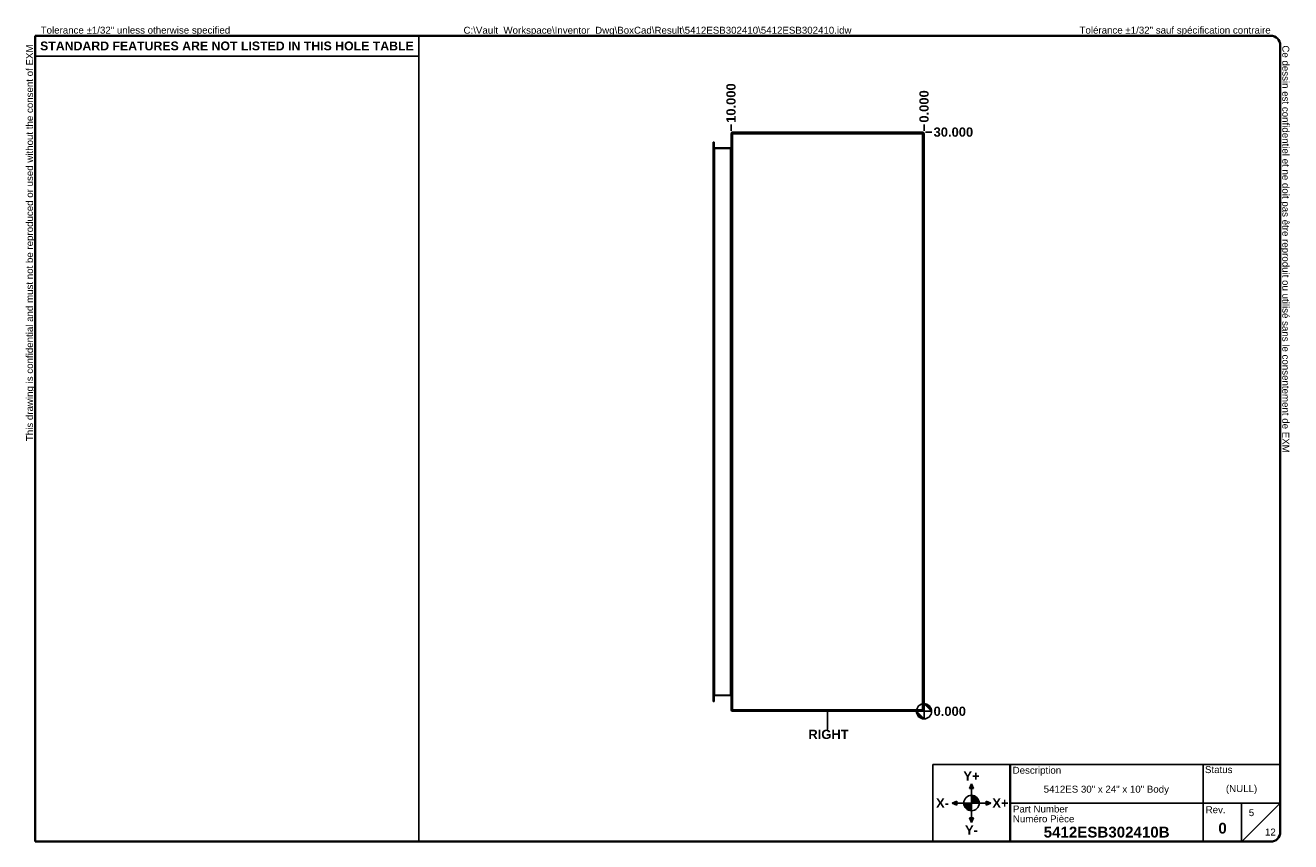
# Model space of a CAD drawing. Header units: inches. Extents: x 1.2 to 66.8, y 1 to 43.3.
import ezdxf

# ---------------------------------------------------------------- set-up
doc = ezdxf.new("R2010")
doc.units = ezdxf.units.IN
doc.header["$LTSCALE"] = 4
doc.header["$MEASUREMENT"] = 0
doc.layers.get('0').update_dxf_attribs({"lineweight": 25})
for name, color, linetype, lineweight in [('Dimensions(ANSI)', 7, 'Continuous', 25), ('Sketch Geometry(ANSI)', 7, 'Continuous', 25), ('Symbols(ANSI)', 7, 'Continuous', 25), ('Visible Edges(ANSI)', 7, 'Continuous', 25), ('Visible Tangent Edges(ANSI)', 7, 'Continuous', 25)]:
    doc.layers.add(name, color=color, linetype=linetype, lineweight=lineweight)
doc.layers.add('Hatch', color=179, linetype='Continuous', lineweight=9, true_color=0x1e1e47)
doc.styles.add('Current-ANSI', font='arial.ttf')
doc.styles.add('Dimension-ANSI', font='arialbd.ttf')
doc.styles.add('Text Style44', font='arialbd.ttf')
doc.dimstyles.new('INCH-ANSI', dxfattribs={"dimscale": 4, "dimtxt": 0.12, "dimasz": 0.098425, "dimexe": 0.04, "dimexo": 0.04, "dimgap": 0.031496, "dimtad": 0, "dimtih": 1, "dimtoh": 1, "dimdec": 3, "dimrnd": 1e-08, "dimzin": 0, "dimdsep": 46, "dimtxsty": 'Dimension-ANSI', "dimcen": 0.09, "dimdle": 0.312, "dimclrd": 179, "dimclre": 179, "dimclrt": 7, "dimadec": 1, "dimazin": 0, "dimtfac": 1, "dimtdec": 3, "dimtofl": 0, "dimtmove": 0, "dimatfit": 3, "dimfxl": 1, "dimtolj": 1, "dimtzin": 4, "dimlwd": 25, "dimlwe": 25, "dimarcsym": 0})
doc.dimstyles.new('INCH-ANSI-VERTICAL', dxfattribs={"dimscale": 4, "dimtxt": 0.12, "dimasz": 0.098425, "dimexe": 0.04, "dimexo": 0.04, "dimgap": 0.031496, "dimtad": 0, "dimtih": 1, "dimtoh": 1, "dimdec": 3, "dimrnd": 1e-08, "dimzin": 0, "dimdsep": 46, "dimtxsty": 'Dimension-ANSI', "dimcen": 0.09, "dimdle": 0.312, "dimclrd": 179, "dimclre": 179, "dimclrt": 7, "dimadec": 1, "dimazin": 0, "dimtfac": 1, "dimtdec": 3, "dimtofl": 0, "dimtmove": 0, "dimatfit": 3, "dimfxl": 1, "dimtolj": 1, "dimtzin": 4, "dimlwd": 25, "dimlwe": 25, "dimarcsym": 0})

# ---------------------------------------------------------------- blocks, each defined once
blk = doc.blocks.new('Origin Indicator Symbol2')
at = {"layer": 'Dimensions(ANSI)'}
h = blk.add_hatch(color=7, dxfattribs=at)
edge = h.paths.add_edge_path(flags=0)
edge.add_line((11.949, 2.041), (12.048, 1.943))
edge.add_arc((11.949, 1.943), 0.0984, 0, 90)
h = blk.add_hatch(color=7, dxfattribs=at)
edge = h.paths.add_edge_path(flags=0)
edge.add_line((11.949, 1.845), (11.851, 1.943))
edge.add_arc((11.949, 1.943), 0.0984, 180, 270)
at = {"layer": 'Dimensions(ANSI)', "color": 7, "linetype": 'Continuous'}
for p, q in [((11.949, 2.041), (12.048, 1.943)), ((11.949, 1.845), (11.851, 1.943))]:
    blk.add_line(p, q, dxfattribs=at)
at = {"layer": 'Dimensions(ANSI)', "color": 7, "linetype": 'Continuous', "flags": 128}
for points in [[(11.949, 1.943), (12.048, 1.943), (11.949, 2.041), (11.949, 1.943)], [(11.949, 1.943), (11.949, 2.041), (11.949, 1.845), (11.949, 1.943)], [(11.949, 1.943), (11.949, 1.845), (11.851, 1.943), (11.949, 1.943)], [(11.949, 1.943), (11.851, 1.943), (11.949, 1.943), (11.949, 1.943)]]:
    blk.add_lwpolyline(points, dxfattribs=at)
at = {"layer": 'Dimensions(ANSI)', "color": 7, "linetype": 'Continuous'}
blk.add_circle((11.949, 1.943), 0.0984, dxfattribs=at)
for start, end in [(0, 90), (180, 270)]:
    blk.add_arc((11.949, 1.943), 0.0984, start, end, dxfattribs=at)
at = {"layer": 'Dimensions(ANSI)', "color": 7}
for points in [[(11.949, 1.943), (12.048, 1.943), (11.949, 2.041), (11.949, 1.943)], [(11.949, 1.943), (11.949, 2.041), (11.949, 1.845), (11.949, 1.943)], [(11.949, 1.943), (11.949, 1.845), (11.851, 1.943), (11.949, 1.943)], [(11.949, 1.943), (11.851, 1.943), (11.949, 1.943)]]:
    blk.add_solid(points, dxfattribs=at)
blk = doc.blocks.new('Borders EXM - B (Inch) - B')
at = {"layer": 'Sketch Geometry(ANSI)', "linetype": 'Continuous', "lineweight": 35}
for p, q in [((16.438, 10.692), (0.437, 10.692)), ((0.437, 10.692), (0.437, 0.255)), ((16.562, 0.38), (16.562, 10.567)), ((0.437, 0.255), (16.438, 0.255))]:
    blk.add_line(p, q, dxfattribs=at)
at = {"layer": 'Sketch Geometry(ANSI)'}
for p, q in [((5.406, 10.692), (5.406, 0.255)), ((0.437, 10.428), (5.406, 10.428))]:
    blk.add_line(p, q, dxfattribs=at)
at = {"layer": 'Sketch Geometry(ANSI)', "linetype": 'Continuous', "lineweight": 35}
for centre, start, end in [((16.438, 10.567), 0, 90), ((16.438, 0.38), 270, 0)]:
    blk.add_arc(centre, 0.125, start, end, dxfattribs=at)
at = {"layer": 'Symbols(ANSI)', "color": 7, "char_height": 0.09, "attachment_point": 7, "style": 'Current-ANSI'}
for s, insert in [('Tolerance ±1/32" unless otherwise specified', (0.509, 10.692)), ('Tolérance ±1/32" sauf spécification contraire', (13.963, 10.692))]:
    blk.add_mtext(s, dxfattribs=dict(at, insert=insert))
for s, insert, rotation in [('This drawing is confidential and must not be reproduced or used without the consent of EXM', (0.437, 5.442), 90), ('Ce dessin est confidentiel et ne doit pas être reproduit ou utilisé sans le consentement de EXM', (16.562, 10.567), 270)]:
    blk.add_mtext(s, dxfattribs=dict(at, insert=insert, rotation=rotation))
at = {"layer": 'Symbols(ANSI)', "color": 7, "insert": (2.921, 10.559), "char_height": 0.114, "width": 4.96908, "attachment_point": 5, "style": 'Dimension-ANSI'}
blk.add_mtext('\\fArial|b1|i0;{\\H0.1140;STANDARD FEATURES ARE NOT LISTED IN THIS HOLE TABLE}', dxfattribs=at)
at = {"layer": 'Symbols(ANSI)', "color": 7, "style": 'Current-ANSI'}
blk.add_attdef('FILENAME_AND_PATH_001', (5.985, 10.718), '', height=0.09, dxfattribs=at)
blk = doc.blocks.new('Title Blocks EXM-2 - ANSI B')
at = {"layer": 'Hatch'}
for points in [[(12.725, 0.94), (12.75, 0.94), (12.75, 1)], [(12.775, 0.94), (12.75, 1), (12.75, 0.94)], [(12.56, 0.75), (12.56, 0.775), (12.5, 0.75)], [(12.56, 0.75), (12.5, 0.75), (12.56, 0.725)], [(12.94, 0.75), (13, 0.75), (12.94, 0.775)], [(12.94, 0.75), (12.94, 0.725), (13, 0.75)], [(12.75, 0.56), (12.725, 0.56), (12.75, 0.5)], [(12.75, 0.56), (12.75, 0.5), (12.775, 0.56)]]:
    blk.add_hatch(color=7, dxfattribs=at).paths.add_polyline_path(points)
h = blk.add_hatch(color=7, dxfattribs=at)
edge = h.paths.add_edge_path()
edge.add_line((12.75, 0.85), (12.75, 0.75))
edge.add_line((12.75, 0.75), (12.85, 0.75))
edge.add_arc((12.75, 0.75), 0.1, 0, 90)
h = blk.add_hatch(color=7, dxfattribs=at)
edge = h.paths.add_edge_path()
edge.add_line((12.75, 0.65), (12.75, 0.75))
edge.add_line((12.75, 0.75), (12.65, 0.75))
edge.add_arc((12.75, 0.75), 0.1, 180, 270)
at = {"layer": 'Sketch Geometry(ANSI)'}
for p, q in [((12.249, 1.25), (16.749, 1.25)), ((12.249, 0.25), (12.249, 1.25)), ((15.749, 1.25), (15.749, 0.75)), ((16.749, 1.25), (16.749, 0.375)), ((12.75, 1), (12.725, 0.94)), ((12.75, 0.85), (12.75, 1)), ((12.775, 0.94), (12.75, 1)), ((12.725, 0.94), (12.775, 0.94)), ((12.75, 0.75), (12.75, 0.85)), ((12.5, 0.75), (12.56, 0.775)), ((12.65, 0.75), (12.5, 0.75)), ((12.56, 0.725), (12.5, 0.75)), ((12.56, 0.775), (12.56, 0.725)), ((12.75, 0.75), (12.65, 0.75)), ((12.75, 0.75), (12.85, 0.75)), ((12.75, 0.75), (12.75, 0.65)), ((12.85, 0.75), (13, 0.75)), ((13, 0.75), (12.94, 0.775)), ((12.94, 0.775), (12.94, 0.725)), ((12.94, 0.725), (13, 0.75)), ((15.749, 0.75), (13.249, 0.75)), ((16.249, 0.75), (15.749, 0.75)), ((15.749, 0.75), (15.749, 0.25)), ((16.249, 0.25), (16.249, 0.75)), ((16.249, 0.75), (16.749, 0.75)), ((16.249, 0.25), (16.749, 0.75)), ((12.775, 0.56), (12.725, 0.56)), ((12.725, 0.56), (12.75, 0.5)), ((12.75, 0.65), (12.75, 0.5)), ((12.75, 0.5), (12.775, 0.56)), ((13.249, 0.25), (12.249, 0.25)), ((16.624, 0.25), (13.249, 0.25))]:
    blk.add_line(p, q, dxfattribs=at)
at = {"layer": 'Sketch Geometry(ANSI)', "linetype": 'Continuous', "lineweight": 35}
blk.add_line((13.249, 0.25), (13.249, 1.25), dxfattribs=at)
at = {"layer": 'Sketch Geometry(ANSI)'}
blk.add_circle((12.75, 0.75), 0.1, dxfattribs=at)
blk.add_arc((16.624, 0.375), 0.125, 270, 0, dxfattribs=at)
at = {"layer": 'Symbols(ANSI)', "color": 7}
for s, insert, char_height, attachment_point, style in [('\\fArial|b1|i0;Y+', (12.75, 1.1), 0.12, 5, 'Dimension-ANSI'), ('Description', (13.283, 1.103), 0.09, 7, 'Current-ANSI'), ('Status', (15.774, 1.137), 0.09, 7, 'Current-ANSI'), ('\\fArial|b1|i0;X-', (12.375, 0.75), 0.12, 5, 'Dimension-ANSI'), ('\\fArial|b1|i0;X+', (13.125, 0.75), 0.12, 5, 'Dimension-ANSI'), ('Part Number', (13.287, 0.627), 0.09, 7, 'Current-ANSI'), ('Numéro Pièce', (13.286, 0.5), 0.09, 7, 'Current-ANSI'), ('\\fArial|b1|i0;Y-', (12.75, 0.4), 0.12, 5, 'Dimension-ANSI')]:
    blk.add_mtext(s, dxfattribs=dict(at, insert=insert, char_height=char_height, attachment_point=attachment_point, style=style))
at = {"layer": 'Symbols(ANSI)', "color": 7, "insert": (15.783, 0.618), "char_height": 0.09, "width": 0.25854, "attachment_point": 7, "style": 'Current-ANSI'}
blk.add_mtext('Rev.', dxfattribs=at)
at = {"layer": 'Symbols(ANSI)', "color": 7}
for tag, p, height, style in [('DESIGN_STATE_001', (16.045, 0.893), 0.09, 'Current-ANSI'), ('IDW_DESC_IAM_001', (13.685, 0.885), 0.09, 'Current-ANSI'), ('Sheet_number_001', (16.341, 0.581), 0.09, 'Current-ANSI'), ('IDW_REV_001', (15.947, 0.355), 0.14, 'Text Style44'), ('IDW_NAME_IAM_001', (13.685, 0.304), 0.14, 'Text Style44'), ('Number_of_sheets_001', (16.551, 0.33), 0.09, 'Current-ANSI')]:
    blk.add_attdef(tag, p, '', height=height, dxfattribs=dict(at, style=style))
blk = doc.blocks.new('*D18')
at = {"layer": 'Defpoints', "color": 0, "linetype": 'Continuous', "transparency": 16777216}
for p in [(47.714, 7.772), (47.714, 7.772), (48.194, 7.772)]:
    blk.add_point(p, dxfattribs=at)
at = {"layer": 'Dimensions(ANSI)', "color": 179, "linetype": 'Continuous', "lineweight": 25, "true_color": 0x262658, "transparency": 16777216}
blk.add_line((47.874, 7.772), (48.194, 7.772), dxfattribs=at)
at = {"layer": 'Dimensions(ANSI)', "color": 7, "linetype": 'Continuous', "lineweight": 25, "transparency": 16777216, "insert": (49.128, 7.772), "char_height": 0.48, "attachment_point": 5, "style": 'Dimension-ANSI'}
blk.add_mtext('\\A1;0.000', dxfattribs=at)
blk = doc.blocks.new('*D19')
at = {"layer": 'Defpoints', "color": 0, "linetype": 'Continuous', "transparency": 16777216}
for p in [(47.714, 37.772), (48.194, 37.772), (47.714, 7.772)]:
    blk.add_point(p, dxfattribs=at)
at = {"layer": 'Dimensions(ANSI)', "color": 179, "linetype": 'Continuous', "lineweight": 25, "true_color": 0x262658, "transparency": 16777216}
blk.add_line((47.874, 37.772), (48.194, 37.772), dxfattribs=at)
at = {"layer": 'Dimensions(ANSI)', "color": 7, "linetype": 'Continuous', "lineweight": 25, "transparency": 16777216, "insert": (49.316, 37.772), "char_height": 0.48, "attachment_point": 5, "style": 'Dimension-ANSI'}
blk.add_mtext('\\A1;30.000', dxfattribs=at)
blk = doc.blocks.new('Datum Identifier2')
at = {"layer": 'Symbols(ANSI)', "color": 7, "linetype": 'Continuous', "lineweight": 25}
for p, q in [((10.699, 1.845), (10.699, 1.943)), ((10.699, 1.845), (10.699, 1.891)), ((10.699, 1.891), (10.699, 1.707))]:
    blk.add_line(p, q, dxfattribs=at)
at = {"layer": 'Symbols(ANSI)', "color": 7, "insert": (10.451, 1.583), "char_height": 0.12, "attachment_point": 7, "style": 'Dimension-ANSI'}
blk.add_mtext('RIGHT', dxfattribs=at)
blk = doc.blocks.new('*D21')
at = {"layer": 'Defpoints', "color": 0, "linetype": 'Continuous', "transparency": 16777216}
for p in [(47.798, 38.168), (47.798, 37.688), (47.798, 37.688)]:
    blk.add_point(p, dxfattribs=at)
at = {"layer": 'Dimensions(ANSI)', "color": 179, "linetype": 'Continuous', "lineweight": 25, "true_color": 0x262658, "transparency": 16777216}
blk.add_line((47.798, 37.848), (47.798, 38.168), dxfattribs=at)
at = {"layer": 'Dimensions(ANSI)', "color": 7, "linetype": 'Continuous', "lineweight": 25, "transparency": 16777216, "insert": (47.798, 39.103), "char_height": 0.48, "attachment_point": 5, "rotation": 90, "style": 'Dimension-ANSI'}
blk.add_mtext('\\A1;0.000', dxfattribs=at)
blk = doc.blocks.new('*D22')
at = {"layer": 'Defpoints', "color": 0, "linetype": 'Continuous', "transparency": 16777216}
for p in [(37.798, 38.168), (37.798, 37.688), (47.798, 37.688)]:
    blk.add_point(p, dxfattribs=at)
at = {"layer": 'Dimensions(ANSI)', "color": 179, "linetype": 'Continuous', "lineweight": 25, "true_color": 0x262658, "transparency": 16777216}
blk.add_line((37.798, 37.848), (37.798, 38.168), dxfattribs=at)
at = {"layer": 'Dimensions(ANSI)', "color": 7, "linetype": 'Continuous', "lineweight": 25, "transparency": 16777216, "insert": (37.798, 39.277), "char_height": 0.48, "attachment_point": 5, "rotation": 90, "style": 'Dimension-ANSI'}
blk.add_mtext('\\A1;10.000', dxfattribs=at)

msp = doc.modelspace()

# ---------------------------------------------------------------- linework, layer by layer
at = {"layer": 'Visible Edges(ANSI)'}
for p, q in [((37.7976, 37.6883), (37.7976, 7.8563)), ((47.7136, 37.7723), (37.8816, 37.7723)), ((47.7976, 37.6883), (47.7976, 7.8563)), ((36.8664, 36.8752), (36.8664, 37.2605)), ((36.9194, 37.2605), (36.8664, 37.2605)), ((36.8664, 36.8752), (36.8664, 8.6694)), ((36.9194, 37.2605), (36.9194, 36.8752)), ((36.9194, 8.6694), (36.9194, 36.8752)), ((37.7666, 36.9592), (36.9504, 36.9592)), ((36.8664, 8.2841), (36.8664, 8.6694)), ((36.9194, 8.6694), (36.9194, 8.2841)), ((36.9504, 8.5854), (37.7666, 8.5854)), ((36.8664, 8.2841), (36.9194, 8.2841)), ((37.8816, 7.7723), (47.7136, 7.7723))]:
    msp.add_line(p, q, dxfattribs=at)
for centre, radius, start, end in [((37.8816, 37.6883), 0.084, 90, 180), ((47.7136, 37.6883), 0.084, 0, 90), ((36.9504, 36.9902), 0.031, 180, 270), ((37.7666, 36.9902), 0.031, 270, 0), ((36.9504, 8.5544), 0.031, 90, 180), ((37.7666, 8.5544), 0.031, 0, 90), ((37.8816, 7.8563), 0.084, 180, 270), ((47.7136, 7.8563), 0.084, 270, 0)]:
    msp.add_arc(centre, radius, start, end, dxfattribs=at)
at = {"layer": 'Visible Tangent Edges(ANSI)'}
for p, q in [((37.8816, 37.6883), (37.7976, 37.6883)), ((37.8816, 37.6883), (37.8816, 37.7723)), ((37.8816, 7.8563), (37.8816, 37.6883)), ((37.8816, 37.6883), (47.7136, 37.6883)), ((47.7136, 37.6883), (47.7136, 37.7723)), ((47.7136, 37.6883), (47.7976, 37.6883)), ((47.7136, 7.8563), (47.7136, 37.6883)), ((36.8664, 36.8752), (36.9194, 36.8752)), ((36.9504, 36.9282), (36.9194, 36.9282)), ((36.9504, 36.9592), (36.9504, 36.9282)), ((36.9504, 36.9282), (37.7666, 36.9282)), ((36.9504, 8.6164), (36.9504, 36.9282)), ((37.7666, 36.9592), (37.7666, 36.9282)), ((37.7666, 36.9282), (37.7666, 8.6164)), ((36.9194, 8.6694), (36.8664, 8.6694)), ((36.9194, 8.6164), (36.9504, 8.6164)), ((36.9504, 8.6164), (36.9504, 8.5854)), ((37.7666, 8.6164), (36.9504, 8.6164)), ((37.7666, 8.5854), (37.7666, 8.6164)), ((37.7976, 7.8563), (37.8816, 7.8563)), ((37.8816, 7.7723), (37.8816, 7.8563)), ((47.7136, 7.8563), (37.8816, 7.8563)), ((47.7136, 7.7723), (47.7136, 7.8563)), ((47.7136, 7.8563), (47.7976, 7.8563))]:
    msp.add_line(p, q, dxfattribs=at)
for centre, major_axis, start_param, end_param in [((37.7666, 36.9902), (0, -0.062), 0, 1.5707963), ((37.7666, 8.5544), (0, 0.062), 4.712389, 6.2831853)]:
    msp.add_ellipse(centre, major_axis=major_axis, ratio=0.5, start_param=start_param, end_param=end_param, dxfattribs=at)

# ---------------------------------------------------------------- block references
at = {"xscale": 4, "yscale": 4, "zscale": 4}
for name, p, values in [('Borders EXM - B (Inch) - B', (0, 0), {'FILENAME_AND_PATH_001': 'C:\\Vault_Workspace\\Inventor_Dwg\\BoxCad\\Result\\5412ESB302410\\5412ESB302410.idw'}), ('Title Blocks EXM-2 - ANSI B', (-0.7453, 0.0182), {'IDW_REV_001': '0', 'Sheet_number_001': '5', 'Number_of_sheets_001': '12', 'IDW_DESC_IAM_001': '5412ES 30" x 24" x 10" Body', 'DESIGN_STATE_001': '(NULL)', 'IDW_NAME_IAM_001': '5412ESB302410B'})]:
    msp.add_blockref(name, p, dxfattribs=at).add_auto_attribs(values)
at = {"layer": 'Dimensions(ANSI)', "xscale": 4, "yscale": 4, "zscale": 4}
msp.add_blockref('Origin Indicator Symbol2', (0, 0), dxfattribs=at)
at = {"layer": 'Symbols(ANSI)', "xscale": 4, "yscale": 4, "zscale": 4}
msp.add_blockref('Datum Identifier2', (0, 0), dxfattribs=at)

# ---------------------------------------------------------------- dimensions: what is measured, and where the dimension line sits
at = {"layer": 'Dimensions(ANSI)', "color": 179, "linetype": 'Continuous', "lineweight": 25, "true_color": 0x262658}
for feature_location, offset, dtype, origin, dimstyle, picture, middle in [((37.7976, 37.6883), (0, 0.48), 1, (47.7976, 37.6883), 'INCH-ANSI-VERTICAL', '*D22', (37.7976, 39.2767)), ((47.7976252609, 37.6882990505), (0, 0.48), 1, (47.7976252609, 37.6882990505), 'INCH-ANSI-VERTICAL', '*D21', (47.7976252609, 39.1026871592)), ((47.7136, 37.7723), (0.48, 0), 0, (47.7136, 7.7723), 'INCH-ANSI', '*D19', (49.316, 37.7723)), ((47.7136252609, 7.7722990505), (0.48, 0), 0, (47.7136252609, 7.7722990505), 'INCH-ANSI', '*D18', (49.1280133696, 7.7722990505))]:
    dim = msp.add_ordinate_dim(feature_location=feature_location, offset=offset, dtype=dtype, origin=origin, dimstyle=dimstyle, override={"dimgap": 0.031496, "dimtad": 0, "dimdec": 3, "dimtol": 0, "dimlim": 0, "dimtp": 0, "dimtm": 0, "dimtdec": 3}, dxfattribs=at)
    dim.commit()
    dim.dimension.update_dxf_attribs({"geometry": picture, "text_midpoint": middle})

doc.saveas('drawing.dxf')
